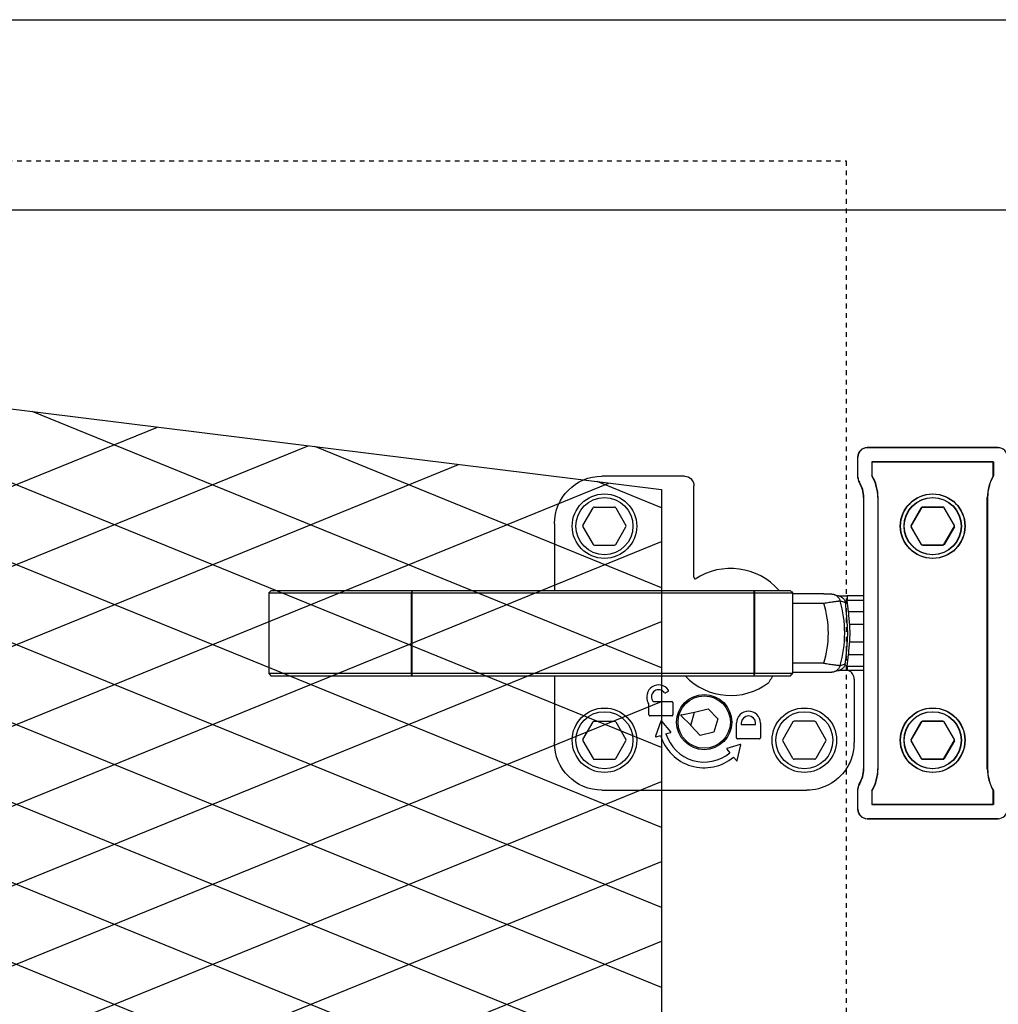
# Model space of a CAD drawing. Header units: millimetres. Extents: x -56303 to -45239, y -20463 to -4540.
# Tile 152 of 256: x -49566 to -49545, y -15296 to -15276. Entities that reach past the tile are written whole.
import ezdxf

# ---------------------------------------------------------------- set-up
doc = ezdxf.new("R2010")
doc.units = ezdxf.units.MM
doc.linetypes.add('Dashed3cust', pattern=[2, 1, -1])
doc.layers.add('_HVAC_urzadzenia', color=220, linetype='Continuous', lineweight=35)

# ---------------------------------------------------------------- blocks, each defined once
blk = doc.blocks.new('A$C69557CD5')
at = {"lineweight": -3}
for p, q in [((384.56, 925), (2974.56, 925)), ((386.56, 885), (2972.56, 885)), ((437.89, 859.83), (708.56, 826.22)), ((708.56, 755.19), (457.69, 857.37)), ((708.56, 738.39), (437.89, 848.64)), ((708.56, 771.99), (517.03, 850)), ((708.56, 788.79), (576.37, 842.63)), ((437.89, 772.24), (602.7, 839.36)), ((437.89, 755.43), (634.31, 835.44)), ((708.56, 805.59), (635.71, 835.27)), ((708.56, 721.59), (437.89, 831.84)), ((437.89, 738.63), (665.92, 831.51)), ((708.56, 822.39), (695.05, 827.9)), ((437.89, 721.83), (697.54, 827.59)), ((708.56, 826.22), (708.56, 541.11)), ((437.89, 705.03), (708.56, 815.28)), ((708.56, 704.79), (437.89, 815.03)), ((437.89, 688.23), (708.56, 798.48)), ((708.56, 687.99), (437.89, 798.23)), ((437.89, 671.43), (708.56, 781.68)), ((708.56, 671.19), (437.89, 781.43)), ((437.89, 654.63), (708.56, 764.88)), ((437.89, 637.83), (708.56, 748.07)), ((437.89, 621.03), (708.56, 731.27))]:
    blk.add_line(p, q, dxfattribs=at)
at = {"linetype": 'Dashed3cust', "lineweight": -3}
for p, q in [((417.17, 895.31), (747.37, 895.31)), ((747.37, 895.31), (747.37, 119.69))]:
    blk.add_line(p, q, dxfattribs=at)
at = {"linetype": 'Continuous', "lineweight": -3}
for p, q in [((779.28, 835.04), (751.78, 835.04)), ((751.84, 835.04), (779.34, 835.04)), ((749.78, 833.04), (749.78, 828.84)), ((749.84, 828.84), (749.84, 833.04)), ((752.78, 832.04), (752.78, 829.12)), ((778.28, 832.04), (752.78, 832.04)), ((752.84, 829.12), (752.84, 832.04)), ((752.84, 832.04), (778.34, 832.04)), ((778.28, 829.12), (778.28, 832.04)), ((778.34, 832.04), (778.34, 829.12)), ((713.39, 829.04), (696.07, 829.04)), ((715.39, 807.86), (715.39, 827.05)), ((751.03, 824.54), (751.03, 767.54)), ((751.09, 767.54), (751.09, 824.54)), ((754.03, 824.54), (754.03, 767.54)), ((754.09, 767.54), (754.09, 824.54)), ((777.03, 767.54), (777.03, 824.54)), ((777.09, 824.54), (777.09, 767.54)), ((692.06, 818.69), (694.19, 822.39)), ((694.45, 822.54), (698.72, 822.54)), ((698.98, 822.39), (701.12, 818.69)), ((761, 818.69), (763.14, 822.39)), ((763.19, 822.39), (761.06, 818.69)), ((763.4, 822.54), (767.67, 822.54)), ((767.72, 822.54), (763.45, 822.54)), ((767.93, 822.39), (770.07, 818.69)), ((770.12, 818.69), (767.98, 822.39)), ((686.09, 819.06), (686.09, 805.04)), ((692.06, 818.39), (694.19, 814.69)), ((698.98, 814.69), (701.12, 818.39)), ((761, 818.39), (763.14, 814.69)), ((763.19, 814.69), (761.06, 818.39)), ((767.93, 814.69), (770.07, 818.39)), ((770.12, 818.39), (767.98, 814.69)), ((694.45, 814.54), (698.72, 814.54)), ((763.4, 814.54), (767.67, 814.54)), ((767.72, 814.54), (763.45, 814.54)), ((626.59, 805.04), (626.09, 804.54)), ((626.09, 804.54), (626.09, 787.54)), ((626.09, 804.54), (736.09, 804.54)), ((626.59, 805.04), (735.59, 805.04)), ((656.14, 805.04), (656.04, 804.54)), ((656.04, 787.54), (656.04, 804.54)), ((656.14, 805.04), (656.14, 787.04)), ((717.34, 805.04), (717.35, 805.05)), ((727.98, 805.04), (728.19, 804.54)), ((727.98, 805.04), (727.98, 787.04)), ((728.19, 787.54), (728.19, 804.54)), ((736.09, 804.54), (735.59, 805.04)), ((735.61, 805.03), (735.67, 804.97)), ((735.67, 804.97), (735.76, 804.88)), ((735.76, 804.88), (735.85, 804.79)), ((735.85, 804.79), (735.93, 804.7)), ((735.93, 804.7), (736.09, 804.54)), ((736.09, 804.54), (736.09, 787.54)), ((742.72, 804.34), (736.09, 804.34)), ((742.72, 804.34), (742.88, 804.34)), ((742.88, 804.34), (743.05, 804.33)), ((743.05, 804.33), (743.2, 804.33)), ((743.2, 804.33), (743.35, 804.33)), ((743.35, 804.33), (743.48, 804.33)), ((743.48, 804.33), (743.6, 804.32)), ((743.6, 804.32), (743.71, 804.32)), ((743.71, 804.32), (743.81, 804.31)), ((743.81, 804.31), (743.91, 804.31)), ((743.91, 804.31), (743.99, 804.3)), ((743.99, 804.3), (744.07, 804.3)), ((744.07, 804.3), (744.11, 804.3)), ((744.11, 804.3), (744.15, 804.29)), ((744.15, 804.29), (744.18, 804.29)), ((744.18, 804.29), (744.21, 804.29)), ((744.21, 804.29), (744.25, 804.28)), ((744.25, 804.28), (744.28, 804.28)), ((744.28, 804.28), (744.31, 804.28)), ((744.31, 804.28), (744.34, 804.27)), ((744.34, 804.27), (744.37, 804.27)), ((744.37, 804.27), (744.4, 804.27)), ((744.4, 804.27), (744.43, 804.26)), ((744.43, 804.26), (744.46, 804.26)), ((744.46, 804.26), (744.49, 804.25)), ((744.49, 804.25), (744.52, 804.25)), ((744.52, 804.25), (744.55, 804.24)), ((744.55, 804.24), (744.58, 804.24)), ((744.58, 804.24), (744.61, 804.23)), ((744.61, 804.23), (744.64, 804.22)), ((744.64, 804.22), (744.67, 804.22)), ((744.67, 804.22), (744.7, 804.21)), ((744.7, 804.21), (744.72, 804.21)), ((744.72, 804.21), (745.26, 804.06)), ((745.26, 804.06), (745.82, 803.91)), ((745.75, 803.93), (745.75, 803.93)), ((745.75, 803.93), (745.76, 803.93)), ((745.76, 803.93), (745.78, 803.93)), ((745.78, 803.93), (745.79, 803.93)), ((745.79, 803.93), (745.83, 803.93)), ((745.83, 803.93), (745.87, 803.92)), ((745.87, 803.92), (745.92, 803.92)), ((745.92, 803.92), (745.98, 803.91)), ((745.98, 803.91), (746.04, 803.91)), ((746.04, 803.91), (746.12, 803.91)), ((746.12, 803.91), (746.2, 803.9)), ((746.2, 803.9), (746.29, 803.9)), ((746.29, 803.9), (746.39, 803.89)), ((746.39, 803.89), (746.49, 803.89)), ((746.49, 803.89), (746.61, 803.89)), ((746.61, 803.89), (746.74, 803.88)), ((746.74, 803.88), (746.87, 803.88)), ((746.87, 803.88), (747.02, 803.88)), ((747.02, 803.88), (747.18, 803.88)), ((747.18, 803.88), (747.34, 803.87)), ((747.34, 803.87), (747.52, 803.87)), ((751.09, 803.87), (747.52, 803.87)), ((747.58, 803.87), (747.58, 802.96)), ((736.09, 802.34), (742.64, 802.34)), ((747.58, 802.96), (751.09, 802.96)), ((751.09, 800.56), (747.89, 800.56)), ((751.09, 797.84), (748.12, 797.84)), ((748.12, 794.25), (751.09, 794.25)), ((747.89, 791.53), (751.09, 791.53)), ((742.64, 789.75), (736.09, 789.75)), ((747.58, 789.13), (747.58, 788.22)), ((747.58, 789.13), (751.09, 789.13)), ((626.09, 787.54), (626.59, 787.04)), ((736.09, 787.54), (626.09, 787.54)), ((735.59, 787.04), (626.59, 787.04)), ((656.14, 787.04), (656.04, 787.54)), ((686.09, 787.04), (686.09, 773.03)), ((727.98, 787.04), (728.19, 787.54)), ((735.59, 787.04), (736.09, 787.54)), ((735.67, 787.12), (735.61, 787.05)), ((735.76, 787.21), (735.67, 787.12)), ((735.85, 787.3), (735.76, 787.21)), ((735.93, 787.39), (735.85, 787.3)), ((736.02, 787.48), (735.93, 787.39)), ((742.72, 787.75), (736.09, 787.75)), ((742.88, 787.75), (742.72, 787.75)), ((743.05, 787.75), (742.88, 787.75)), ((743.2, 787.76), (743.05, 787.75)), ((743.35, 787.76), (743.2, 787.76)), ((743.48, 787.76), (743.35, 787.76)), ((743.6, 787.77), (743.48, 787.76)), ((743.71, 787.77), (743.6, 787.77)), ((743.81, 787.77), (743.71, 787.77)), ((743.91, 787.78), (743.81, 787.77)), ((743.99, 787.78), (743.91, 787.78)), ((744.07, 787.79), (743.99, 787.78)), ((744.11, 787.79), (744.07, 787.79)), ((744.15, 787.79), (744.11, 787.79)), ((744.18, 787.8), (744.15, 787.79)), ((744.21, 787.8), (744.18, 787.8)), ((744.25, 787.8), (744.21, 787.8)), ((744.28, 787.81), (744.25, 787.8)), ((744.31, 787.81), (744.28, 787.81)), ((744.34, 787.81), (744.31, 787.81)), ((744.37, 787.82), (744.34, 787.81)), ((744.4, 787.82), (744.37, 787.82)), ((744.43, 787.83), (744.4, 787.82)), ((744.46, 787.83), (744.43, 787.83)), ((744.49, 787.83), (744.46, 787.83)), ((744.52, 787.84), (744.49, 787.83)), ((744.55, 787.84), (744.52, 787.84)), ((744.58, 787.85), (744.55, 787.84)), ((744.61, 787.86), (744.58, 787.85)), ((744.64, 787.86), (744.61, 787.86)), ((744.67, 787.87), (744.64, 787.86)), ((744.7, 787.88), (744.67, 787.87)), ((745.08, 787.98), (744.7, 787.88)), ((745.64, 788.12), (745.08, 787.98)), ((745.82, 788.17), (745.64, 788.12)), ((745.76, 788.16), (745.75, 788.15)), ((745.77, 788.16), (745.76, 788.16)), ((745.79, 788.16), (745.77, 788.16)), ((745.81, 788.16), (745.79, 788.16)), ((745.85, 788.16), (745.81, 788.16)), ((745.9, 788.17), (745.85, 788.16)), ((745.95, 788.17), (745.9, 788.17)), ((746.02, 788.18), (745.95, 788.17)), ((746.09, 788.18), (746.02, 788.18)), ((746.17, 788.19), (746.09, 788.18)), ((746.26, 788.19), (746.17, 788.19)), ((746.36, 788.19), (746.26, 788.19)), ((746.47, 788.2), (746.36, 788.19)), ((746.58, 788.2), (746.47, 788.2)), ((746.71, 788.2), (746.58, 788.2)), ((746.85, 788.21), (746.71, 788.2)), ((747, 788.21), (746.85, 788.21)), ((747.17, 788.21), (747, 788.21)), ((747.34, 788.21), (747.17, 788.21)), ((747.52, 788.22), (747.34, 788.21)), ((751.09, 788.22), (747.52, 788.22)), ((749.09, 786.35), (749.09, 773.03)), ((709.95, 783.8), (709.43, 783.5)), ((705.92, 781.19), (705.8, 781.41)), ((705.95, 778.85), (705.95, 781.09)), ((706.67, 781.91), (706.76, 781.75)), ((706.93, 781.65), (710.75, 781.65)), ((710.95, 781.45), (710.95, 778.85)), ((710.75, 778.65), (706.15, 778.65)), ((712.68, 778.65), (714.72, 776.68)), ((712.76, 778.9), (715.54, 779.45)), ((714.71, 776.67), (715.54, 779.46)), ((715.54, 779.46), (718.38, 780.14)), ((718.38, 780.14), (720.39, 778.03)), ((692.06, 773.69), (694.19, 777.39)), ((694.45, 777.54), (698.72, 777.54)), ((698.98, 777.39), (701.12, 773.69)), ((708.46, 777.52), (707.34, 774.37)), ((710.52, 775.33), (708.63, 777.55)), ((716.72, 774.55), (714.71, 776.67)), ((720.39, 778.03), (719.56, 775.23)), ((724.35, 774.05), (724.35, 777.15)), ((725.35, 777.15), (725.35, 776.85)), ((725.35, 776.85), (728.35, 776.85)), ((728.35, 776.85), (728.35, 777.15)), ((729.35, 777.15), (729.35, 774.05)), ((736.19, 777.39), (734.06, 773.69)), ((740.72, 777.54), (736.45, 777.54)), ((743.12, 773.69), (740.98, 777.39)), ((761, 773.69), (763.14, 777.39)), ((763.19, 777.39), (761.06, 773.69)), ((763.4, 777.54), (767.67, 777.54)), ((767.72, 777.54), (763.45, 777.54)), ((767.93, 777.39), (770.07, 773.69)), ((770.12, 773.69), (767.98, 777.39)), ((707.47, 774.24), (708.38, 774.52)), ((709.52, 774.87), (710.48, 775.17)), ((719.56, 775.23), (716.72, 774.55)), ((692.06, 773.39), (694.19, 769.69)), ((698.98, 769.69), (701.12, 773.39)), ((725.14, 772.66), (722.34, 771.83)), ((724.49, 769.29), (725.27, 772.54)), ((729.15, 773.85), (724.55, 773.85)), ((736.19, 769.69), (734.06, 773.39)), ((743.12, 773.39), (740.98, 769.69)), ((761, 773.39), (763.14, 769.69)), ((763.19, 769.69), (761.06, 773.39)), ((767.93, 769.69), (770.07, 773.39)), ((770.12, 773.39), (767.98, 769.69)), ((722.3, 771.67), (722.94, 770.9)), ((723.71, 769.98), (724.32, 769.25)), ((694.45, 769.54), (698.72, 769.54)), ((740.72, 769.54), (736.45, 769.54)), ((763.4, 769.54), (767.67, 769.54)), ((767.72, 769.54), (763.45, 769.54)), ((696.07, 763.04), (739.1, 763.04)), ((749.78, 763.25), (749.78, 759.04)), ((749.84, 759.04), (749.84, 763.25)), ((752.78, 762.97), (752.78, 760.04)), ((752.84, 760.04), (752.84, 762.97)), ((778.28, 760.04), (778.28, 762.97)), ((778.34, 762.97), (778.34, 760.04)), ((752.78, 760.04), (778.28, 760.04)), ((778.34, 760.04), (752.84, 760.04)), ((751.78, 757.04), (779.28, 757.04)), ((779.34, 757.04), (751.84, 757.04))]:
    blk.add_line(p, q, dxfattribs=at)
for centre, major_axis, start_param, end_param in [((751.78, 833.04), (-1.41, 1.41), -0.785398, 0.785398), ((751.84, 833.04), (-1.41, 1.41), -0.785398, 0.785398), ((779.28, 833.04), (1.41, 1.41), 5.497787, 7.068583), ((751.78, 828.84), (-1.41, 1.41), 0.785398, 1.351962), ((751.84, 828.84), (-1.41, 1.41), 0.785398, 1.351962), ((745.03, 824.54), (6.36, 6.36), 5.497787, 6.031136), ((745.09, 824.54), (-6.36, 6.36), 3.926991, 4.460332), ((786.03, 824.54), (6.36, 6.36), 1.822853, 2.356194), ((786.09, 824.54), (6.36, 6.36), 1.822846, 2.356194), ((745.03, 824.54), (4.24, 4.24), 5.497787, 6.064351), ((745.09, 824.54), (-4.24, 4.24), 3.926991, 4.493555), ((765.53, 818.54), (-4.79, 4.79), 3.926991, 10.210176), ((696.59, 818.54), (-4.79, 4.79), 3.926991, 10.210176), ((696.59, 818.54), (-4.24, 4.24), 3.926991, 10.210176), ((765.59, 818.54), (-4.79, 4.79), 3.926991, 10.210176), ((765.53, 818.54), (-4.24, 4.24), 3.926991, 10.210176), ((765.59, 818.54), (-4.24, 4.24), 3.926991, 10.210176), ((694.45, 822.24), (-0.212, 0.212), -0.785398, 0.261799), ((698.72, 822.24), (0.212, 0.212), 6.021386, 7.068583), ((763.4, 822.24), (-0.212, 0.212), -0.785398, 0.261799), ((763.45, 822.24), (-0.212, 0.212), -0.785398, 0.261799), ((767.67, 822.24), (0.212, 0.212), 6.021386, 7.068583), ((767.72, 822.24), (-0.212, 0.212), 4.45059, 5.497787), ((692.32, 818.54), (0.212, 0.212), 1.832596, 2.879793), ((700.86, 818.54), (-0.212, 0.212), 3.403392, 4.45059), ((761.26, 818.54), (0.212, 0.212), 1.832596, 2.879793), ((761.32, 818.54), (0.212, 0.212), 1.832596, 2.879793), ((769.81, 818.54), (-0.212, 0.212), 3.403392, 4.45059), ((769.86, 818.54), (-0.212, 0.212), 3.403392, 4.45059), ((694.45, 814.84), (-0.212, 0.212), 1.308997, 2.356194), ((698.72, 814.84), (0.212, 0.212), 3.926991, 4.974188), ((763.4, 814.84), (-0.212, 0.212), 1.308997, 2.356194), ((763.45, 814.84), (-0.212, 0.212), 1.308997, 2.356194), ((767.67, 814.84), (0.212, 0.212), 3.926991, 4.974188), ((767.72, 814.84), (0.212, 0.212), 3.926991, 4.974188), ((723.09, 796.04), (9.62, 9.62), 6.221023, 7.648557), ((723.09, 796.04), (-14.53, 14.53), 3.615683, 4.238298), ((723.09, 796.04), (16.96, 16.96), 5.211069, 5.784505), ((722.77, 798.91), (-17.47, 17.47), 4.001043, 4.072383), ((722.76, 798.64), (17.81, 17.81), 5.574094, 5.670242), ((723.09, 796.04), (-17.4, 17.4), 3.85552, 3.998462), ((723.09, 796.04), (-17.75, 17.75), 3.85552, 3.998462), ((722.77, 793.18), (17.46, 17.46), 5.352393, 5.423737), ((722.77, 793.45), (17.81, 17.81), 5.325328, 5.421484), ((723.09, 796.04), (9.26, 9.26), 3.11361, 4.585876), ((747.09, 786.35), (1.41, 1.41), 5.497189, 6.70784), ((707.97, 782.66), (-1.77, 1.77), 4.537656, 7.592182), ((707.97, 782.66), (-1.06, 1.06), 4.56851, 7.592182), ((709.33, 783.67), (-0.141, 0.141), 1.426917, 2.879793), ((709.85, 783.98), (0.141, 0.141), 4.45059, 6.108452), ((717.55, 777.35), (4.1, 4.1), 5.497787, 11.780972), ((717.55, 777.35), (-3.89, 3.89), 3.926991, 10.210176), ((717.55, 777.35), (-3.89, 3.89), 3.926991, 10.210176), ((696.59, 773.54), (-4.79, 4.79), 3.926991, 10.210176), ((705.75, 781.09), (0.141, 0.141), 5.497787, 6.021386), ((706.93, 781.85), (-0.141, 0.141), 1.308997, 2.356194), ((710.75, 781.45), (-0.141, 0.141), 3.926991, 5.497787), ((738.59, 773.54), (-4.79, 4.79), 3.926991, 10.210176), ((765.53, 773.54), (-4.79, 4.79), 3.926991, 10.210176), ((765.59, 773.54), (-4.79, 4.79), 3.926991, 10.210176), ((696.59, 773.54), (-4.24, 4.24), 3.926991, 10.210176), ((706.15, 778.85), (0.141, 0.141), 2.356194, 3.926991), ((710.75, 778.85), (-0.141, 0.141), 2.356194, 3.926991), ((712.79, 778.76), (-0.106, 0.106), -0.593412, 1.58825), ((726.85, 777.15), (-1.77, 1.77), 3.926991, 7.068583), ((726.85, 777.15), (-1.06, 1.06), 3.926991, 7.068583), ((738.59, 773.54), (-4.24, 4.24), 3.926991, 10.210176), ((765.53, 773.54), (-4.24, 4.24), 3.926991, 10.210176), ((765.59, 773.54), (-4.24, 4.24), 3.926991, 10.210176), ((694.45, 777.24), (-0.212, 0.212), -0.785398, 0.261799), ((698.72, 777.24), (0.212, 0.212), 6.021386, 7.068583), ((708.55, 777.48), (-0.0707, 0.0707), 4.633869, 6.728264), ((736.45, 777.24), (-0.212, 0.212), -0.785398, 0.261799), ((740.72, 777.24), (0.212, 0.212), 6.021386, 7.068583), ((763.4, 777.24), (-0.212, 0.212), -0.785398, 0.261799), ((763.45, 777.24), (-0.212, 0.212), -0.785398, 0.261799), ((767.67, 777.24), (0.212, 0.212), 6.021386, 7.068583), ((767.72, 777.24), (0.212, 0.212), 6.021386, 7.068583), ((707.44, 774.34), (0.0707, 0.0707), 2.015875, 4.225797), ((717.55, 777.35), (6.79, 6.79), 2.655001, 4.623022), ((717.55, 777.35), (-5.94, 5.94), 1.084205, 3.052226), ((710.45, 775.26), (-0.0707, 0.0707), 2.655001, 4.633869), ((692.32, 773.54), (-0.212, 0.212), 0.261799, 1.308997), ((700.86, 773.54), (0.212, 0.212), 4.974188, 6.021386), ((724.55, 774.05), (0.141, 0.141), 2.356194, 3.926991), ((725.17, 772.56), (0.0707, 0.0707), 5.262148, 7.356543), ((729.15, 774.05), (-0.141, 0.141), 2.356194, 3.926991), ((734.32, 773.54), (-0.212, 0.212), 0.261799, 1.308997), ((742.86, 773.54), (0.212, 0.212), 4.974188, 6.021386), ((761.26, 773.54), (-0.212, 0.212), 0.261799, 1.308997), ((761.32, 773.54), (-0.212, 0.212), 0.261799, 1.308997), ((769.81, 773.54), (0.212, 0.212), 4.974188, 6.021386), ((769.86, 773.54), (0.212, 0.212), 4.974188, 6.021386), ((722.37, 771.73), (-0.0707, 0.0707), -0.497438, 1.481429), ((694.45, 769.84), (-0.212, 0.212), 1.308997, 2.356194), ((698.72, 769.84), (0.212, 0.212), 3.926991, 4.974188), ((724.39, 769.31), (0.0707, 0.0707), 3.052226, 5.262148), ((736.45, 769.84), (-0.212, 0.212), 1.308997, 2.356194), ((740.72, 769.84), (0.212, 0.212), 3.926991, 4.974188), ((763.4, 769.84), (-0.212, 0.212), 1.308997, 2.356194), ((763.45, 769.84), (-0.212, 0.212), 1.308997, 2.356194), ((767.67, 769.84), (0.212, 0.212), 3.926991, 4.974188), ((767.72, 769.84), (0.212, 0.212), 3.926991, 4.974188), ((745.03, 767.54), (-4.24, 4.24), 3.360426, 3.926991), ((745.09, 767.54), (4.24, 4.24), 4.931223, 5.497787), ((745.03, 767.54), (-6.36, 6.36), 3.39365, 3.926991), ((745.09, 767.54), (-6.36, 6.36), 3.393642, 3.926991), ((786.03, 767.54), (-6.36, 6.36), 0.785398, 1.318747), ((786.09, 767.54), (-6.36, 6.36), 0.785398, 1.318739), ((751.78, 763.25), (-1.41, 1.41), 0.218834, 0.785398), ((751.84, 763.25), (-1.41, 1.41), 0.218834, 0.785398), ((751.78, 759.04), (1.41, 1.41), 2.356194, 3.926991), ((751.84, 759.04), (1.41, 1.41), 2.356194, 3.926991), ((779.28, 759.04), (-1.41, 1.41), 2.356194, 3.926991)]:
    blk.add_ellipse(centre, major_axis=major_axis, ratio=1, start_param=start_param, end_param=end_param, dxfattribs=at)
at = {"linetype": 'Continuous', "lineweight": -3, "extrusion": (0, 0, -1)}
for centre, major_axis, start_param, end_param in [((696.1, 819.03), (-7.09, 7.09), 5.499157, 7.067214), ((713.39, 827.04), (1.42, 1.42), -0.784029, 0.784029), ((696.1, 773.06), (7.09, 7.09), 2.357564, 3.925621), ((739.07, 773.06), (-7.09, 7.09), 2.948835, 3.925621)]:
    blk.add_ellipse(centre, major_axis=major_axis, ratio=0.997265, start_param=start_param, end_param=end_param, dxfattribs=at)
at = {"linetype": 'Continuous', "lineweight": -3}
for points, knots in [([(715.39, 807.86), (715.39, 807.82), (715.4, 807.73), (715.45, 807.6), (715.53, 807.5), (715.6, 807.44), (715.64, 807.42)], [0, 0, 0, 0, 0.250038, 0.500055, 0.750043, 1, 1, 1, 1]), ([(735.61, 805.03), (735.6, 805.04), (735.6, 805.04), (735.59, 805.04), (735.59, 805.04)], [0, 0, 0, 0, 0.557247, 1, 1, 1, 1]), ([(744.72, 804.21), (744.8, 804.18), (744.96, 804.13), (745.19, 804.02), (745.4, 803.88), (745.59, 803.71), (745.76, 803.52), (745.91, 803.3), (746.02, 803.07), (746.08, 802.91), (746.1, 802.83)], [0, 0, 0, 0, 0.124256, 0.248599, 0.37311, 0.497859, 0.6229, 0.748267, 0.87397, 1, 1, 1, 1]), ([(745.82, 803.91), (745.9, 803.89), (746.07, 803.84), (746.3, 803.72), (746.52, 803.57), (746.71, 803.4), (746.88, 803.2), (747.02, 802.98), (747.13, 802.74), (747.19, 802.57), (747.21, 802.49)], [0, 0, 0, 0, 0.124251, 0.248591, 0.373101, 0.497852, 0.622897, 0.748267, 0.873973, 1, 1, 1, 1]), ([(742.64, 802.34), (742.84, 802.37), (743.24, 802.44), (743.82, 802.53), (744.37, 802.62), (744.86, 802.69), (745.24, 802.74), (745.5, 802.77), (745.67, 802.79), (745.81, 802.81), (745.93, 802.82), (746.02, 802.83), (746.08, 802.83), (746.1, 802.83)], [0, 0, 0, 0, 0.175275, 0.34536, 0.505209, 0.650043, 0.775469, 0.829669, 0.877613, 0.918919, 0.953258, 0.980354, 1, 1, 1, 1]), ([(746.1, 802.83), (746.19, 802.8), (746.56, 802.69), (746.93, 802.57), (747.21, 802.49)], [0, 0, 0, 0, 0.251434, 1, 1, 1, 1]), ([(747.63, 797.8), (747.61, 798.06), (747.57, 798.57), (747.51, 799.32), (747.46, 800.04), (747.42, 800.51), (747.4, 800.74)], [0, 0, 0, 0, 0.263884, 0.522113, 0.76921, 1, 1, 1, 1]), ([(748.12, 797.84), (748.1, 798.08), (748.06, 798.55), (748, 799.25), (747.94, 799.91), (747.9, 800.35), (747.89, 800.56)], [0, 0, 0, 0, 0.263365, 0.521321, 0.768572, 1, 1, 1, 1]), ([(747.4, 791.35), (747.42, 791.58), (747.46, 792.04), (747.51, 792.76), (747.57, 793.52), (747.61, 794.03), (747.63, 794.29)], [0, 0, 0, 0, 0.23079, 0.477887, 0.736116, 1, 1, 1, 1]), ([(747.89, 791.53), (747.9, 791.74), (747.94, 792.17), (748, 792.84), (748.06, 793.54), (748.1, 794.01), (748.12, 794.25)], [0, 0, 0, 0, 0.231428, 0.478679, 0.736635, 1, 1, 1, 1]), ([(742.64, 789.75), (742.84, 789.72), (743.24, 789.65), (743.82, 789.55), (744.37, 789.47), (744.86, 789.4), (745.24, 789.35), (745.5, 789.32), (745.67, 789.3), (745.81, 789.28), (745.93, 789.27), (746.02, 789.26), (746.08, 789.26), (746.1, 789.26)], [0, 0, 0, 0, 0.175275, 0.34536, 0.505209, 0.650043, 0.775469, 0.829669, 0.877613, 0.918919, 0.953258, 0.980354, 1, 1, 1, 1]), ([(746.1, 789.26), (746.08, 789.18), (746.02, 789.01), (745.91, 788.78), (745.76, 788.57), (745.59, 788.38), (745.4, 788.21), (745.19, 788.07), (744.96, 787.96), (744.8, 787.9), (744.72, 787.88)], [0, 0, 0, 0, 0.12603, 0.251733, 0.3771, 0.502141, 0.62689, 0.751401, 0.875744, 1, 1, 1, 1]), ([(747.21, 789.6), (747.19, 789.51), (747.13, 789.35), (747.02, 789.11), (746.88, 788.89), (746.71, 788.69), (746.52, 788.52), (746.3, 788.37), (746.07, 788.25), (745.9, 788.2), (745.82, 788.17)], [0, 0, 0, 0, 0.126027, 0.251733, 0.377103, 0.502148, 0.626899, 0.751409, 0.875749, 1, 1, 1, 1]), ([(746.1, 789.26), (746.19, 789.29), (746.56, 789.4), (746.93, 789.51), (747.21, 789.6)], [0, 0, 0, 0, 0.251434, 1, 1, 1, 1]), ([(731.92, 787.04), (731.86, 786.94), (731.6, 786.48), (731.33, 786.03), (731.11, 785.69)], [0, 0, 0, 0, 0.223828, 1, 1, 1, 1]), ([(735.59, 787.04), (735.59, 787.04), (735.6, 787.05), (735.6, 787.05), (735.61, 787.05)], [0, 0, 0, 0, 0.442814, 1, 1, 1, 1]), ([(747.39, 767.45), (747.66, 767.86), (748.15, 768.72), (748.69, 770.1), (749.02, 771.55), (749.09, 772.54), (749.09, 773.03)], [0, 0, 0, 0, 0.249886, 0.499836, 0.74987, 1, 1, 1, 1])]:
    blk.add_open_spline(points, degree=3, knots=knots, dxfattribs=at)

msp = doc.modelspace()

# ---------------------------------------------------------------- block references
at = {"layer": '_HVAC_urzadzenia', "xscale": 0.09999999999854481, "yscale": 0.1000000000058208, "zscale": 0.1}
msp.add_blockref('A$C69557CD5', (-49623.4, -15368.138), dxfattribs=at)

doc.saveas('drawing.dxf')
